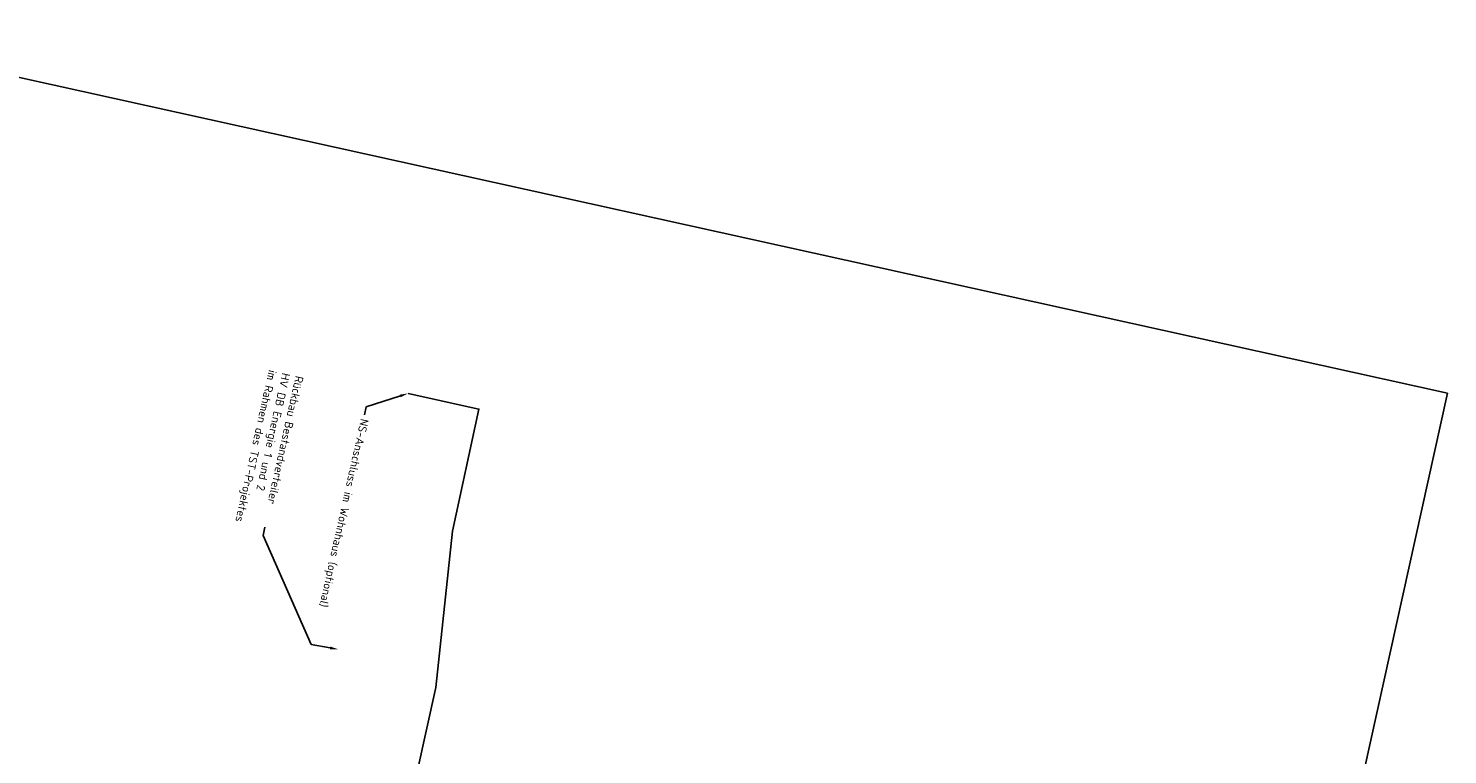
# Model space of a CAD drawing. Header units: metres. Extents: x 3435802 to 3436108, y 5439745 to 5440270.
# Tile 5 of 5: x 3435936 to 3436108, y 5440182 to 5440270. Entities that reach past the tile are written whole.
import ezdxf
from ezdxf import colors
from ezdxf.entities.mleader import LeaderData, LeaderLine
from ezdxf.math import Vec2, Vec3

# ---------------------------------------------------------------- set-up
doc = ezdxf.new("R2010")
doc.units = ezdxf.units.M
for name, color, linetype in [('BAU Neubau', 1, 'Continuous'), ('BAU Rückbau', 40, 'Continuous'), ('LAYOUT Ansichtsfenster', 5, 'Continuous'), ('NS Neubau', 1, 'Continuous')]:
    doc.layers.add(name, color=color, linetype=linetype)
doc.styles.get("Standard").update_dxf_attribs({"font": 'isocpeur.ttf'})

msp = doc.modelspace()

# ---------------------------------------------------------------- leaders
at = {"layer": 'BAU Rückbau'}
ml = msp.add_multileader_mtext('Standard', dxfattribs=at)
ml.set_content('Rückbau Bestandverteiler \\PHV DB Energie 1 und 2 \\Pim Rahmen des TST-Projektes', color=256)
ml.set_leader_properties()
ml.build(insert=Vec2(0, 0))
ml.multileader.update_dxf_attribs({"has_text_frame": 1, "dogleg_length": 1, "arrow_head_size": 1})
ctx = ml.context
ctx.base_point, ctx.char_height, ctx.arrow_head_size, ctx.landing_gap_size, ctx.plane_origin, ctx.plane_x_axis, ctx.plane_y_axis = Vec3(3435968.97, 5440228.11), 1, 1, 0.5, Vec3(3435973.69, 5440194.47), Vec3(-0.215843, -0.976428), Vec3(0.976428, -0.215843)
notes = []
notes.append((ctx, [(0, (1, 1, 0), (3435964.59, 5440208.29), (0.215843, 0.976428), 1, [(1, [(3435973.69, 5440194.47), (3435970.41, 5440195.06)], 0, [])])]))
ctx.mtext.insert, ctx.mtext.text_direction, ctx.mtext.flow_direction = Vec3(3435969.5, 5440227.48), Vec3(-0.215843, -0.976428), 5
ctx.mtext.has_bg_fill, ctx.mtext.bg_color, ctx.mtext.bg_scale_factor, ctx.mtext.bg_transparency, ctx.mtext.use_window_bg_color = 1, -1027028792, 1.5, 0, 1
for ctx, leaders in notes:
    for number, flags, end, landing, length, lines in leaders:
        leader = LeaderData()
        leader.index, (leader.has_last_leader_line, leader.has_dogleg_vector, leader.attachment_direction) = number, flags
        leader.last_leader_point, leader.dogleg_vector, leader.dogleg_length = Vec3(end), Vec3(landing), length
        for number, points, colour, breaks in lines:
            line = LeaderLine()
            line.index, line.vertices, line.color, line.breaks = number, Vec3.list(points), colors.encode_raw_color(colour), breaks
            leader.lines.append(line)
        ctx.leaders.append(leader)

# ---------------------------------------------------------------- next in the draw order: linework, layer by layer
at = {"layer": 'LAYOUT Ansichtsfenster'}
msp.add_lwpolyline([(3436108.27, 5440225.51), (3436001.96, 5439744.62), (3435801.79, 5439788.86), (3435908.1, 5440269.76)], close=True, dxfattribs=at)
at = {"layer": 'NS Neubau'}
msp.add_lwpolyline([(3435977.51, 5439937.24), (3435978.75, 5439939.98), (3435978.14, 5439940.25), (3435955.45, 5439943.05), (3435953.55, 5439943.47), (3435956.75, 5439957.98), (3435963.43, 5439964.01), (3435967.53, 5439982.69), (3435947.38, 5439987.14), (3435939.41, 5439988.87), (3435961.75, 5440090.87), (3435964.36, 5440095.79), (3435968.06, 5440117.15), (3435973.37, 5440134.86), (3435985.53, 5440189.86), (3435987.57, 5440208.8), (3435990.76, 5440223.6), (3435982.19, 5440225.5)], dxfattribs=at)

# ---------------------------------------------------------------- next in the draw order: leaders
at = {"layer": 'BAU Neubau'}
ml = msp.add_multileader_mtext('Standard', dxfattribs=at)
ml.set_content('NS-Anschluss im Wohnhaus (optional)', color=256)
ml.set_leader_properties()
ml.build(insert=Vec2(0, 0))
ml.multileader.update_dxf_attribs({"has_text_frame": 1, "dogleg_length": 1, "arrow_head_size": 1})
ctx = ml.context
ctx.base_point, ctx.char_height, ctx.arrow_head_size, ctx.landing_gap_size, ctx.plane_origin, ctx.plane_x_axis, ctx.plane_y_axis = Vec3(3435976.87, 5440222.91), 1, 1, 0.5, Vec3(3435980.36, 5440220.55), Vec3(-0.215843, -0.976428), Vec3(0.976428, -0.215843)
notes = []
notes.append((ctx, [(0, (1, 1, 0), (3435977.08, 5440223.88), (-0.215843, -0.976428), 1, [(0, [(3435982.19, 5440225.5)], 0, [])])]))
ctx.mtext.insert, ctx.mtext.text_direction, ctx.mtext.flow_direction = Vec3(3435977.4, 5440222.28), Vec3(-0.215843, -0.976428), 5
ctx.mtext.has_bg_fill, ctx.mtext.bg_color, ctx.mtext.bg_scale_factor, ctx.mtext.bg_transparency, ctx.mtext.use_window_bg_color = 1, -1027028792, 1.5, 0, 1
for ctx, leaders in notes:
    for number, flags, end, landing, length, lines in leaders:
        leader = LeaderData()
        leader.index, (leader.has_last_leader_line, leader.has_dogleg_vector, leader.attachment_direction) = number, flags
        leader.last_leader_point, leader.dogleg_vector, leader.dogleg_length = Vec3(end), Vec3(landing), length
        for number, points, colour, breaks in lines:
            line = LeaderLine()
            line.index, line.vertices, line.color, line.breaks = number, Vec3.list(points), colors.encode_raw_color(colour), breaks
            leader.lines.append(line)
        ctx.leaders.append(leader)

doc.saveas('drawing.dxf')
